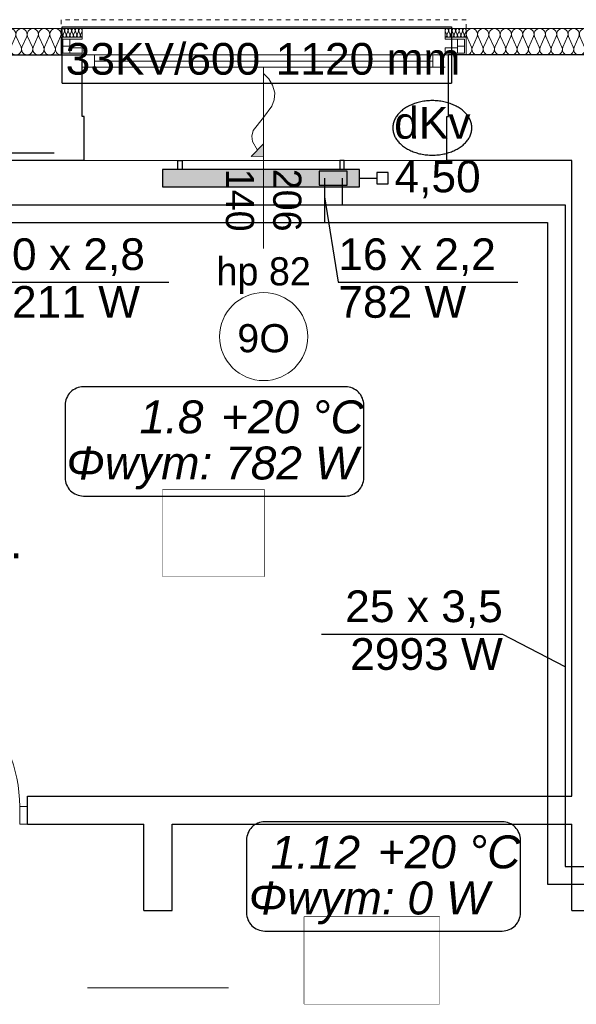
# Model space of a CAD drawing. Header units: inches. Extents: x -515158 to -470211, y -1887 to 84268.
# Tile 100 of 102: x -479197 to -476037, y 73344 to 78937. Entities that reach past the tile are written whole.
import ezdxf
from ezdxf.lldxf.tags import DXFTag

# ---------------------------------------------------------------- set-up
doc = ezdxf.new("R2010")
doc.units = ezdxf.units.IN
doc.header["$MEASUREMENT"] = 0
doc.set_wipeout_variables(frame=1)
doc.linetypes.add('Hidden Line', pattern=[50, 25, -25])
for name, color, linetype, lineweight in [('#podkład', 252, 'Continuous', 9), ('A-Okna_Nr_Pióra__9', 252, 'Continuous', 9), ('Arch ocieplenie_Nr_Pióra__44', 252, 'Continuous', 9), ('Arch opisy okien_Nr_Pióra__9', 252, 'Continuous', 9), ('Arch opisy_Nr_Pióra__9', 252, 'Continuous', 9), ('Arch wykończenie_Nr_Pióra__3', 252, 'Continuous', 18), ('Arch wyposarzenie_Nr_Pióra__10', 252, 'Continuous', 18), ('INWENT OPISY_Nr_Pióra__21', 252, 'Continuous', 9), ('INWENT. DRZWI_Nr_Pióra__5', 252, 'Continuous', 13), ('INWENT. OKNA_Nr_Pióra__21', 252, 'Continuous', 9), ('INWENT. OKNA_Nr_Pióra__5', 252, 'Continuous', 13), ('INWENT.ŚCIANY_Nr_Pióra__1', 252, 'Continuous', 25), ('INWENT.ŚCIANY_Nr_Pióra__21', 252, 'Continuous', 9)]:
    doc.layers.add(name, color=color, linetype=linetype, lineweight=lineweight)
for name, color, linetype in [('A-Okna', 252, 'Continuous'), ('Arch ocieplenie', 252, 'Continuous'), ('IS_Text_Armatury_Therm', 7, 'Continuous'), ('IS_Text_Konstrukcji', 7, 'Continuous'), ('IS_Text_Odbiornikow_Therm', 7, 'Continuous')]:
    doc.layers.add(name, color=color, linetype=linetype)
for name, color, linetype, true_color in [('IS_Armatura_podłączeniowa_grz._dolnozas.', 7, 'SOLID', 0x000000), ('IS_Armatura_Therm', 7, 'SOLID', 0x000000), ('IS_Grafika', 7, 'SOLID', 0x000000), ('IS_Grzejniki_Plan_rzut', 7, 'SOLID', 0x000000), ('IS_Opisy_działek_Therm', 7, 'SOLID', 0x000000), ('IS_Powrót', 5, 'DASH', 0x0000ff), ('IS_Zasilanie', 1, 'SOLID', 0xff0000)]:
    doc.layers.add(name, color=color, linetype=linetype, true_color=true_color)
doc.styles.add('GENERATED_STYLE_10', font='arial.ttf')
doc.styles.add('GENERATED_STYLE_4', font='txt')
doc.styles.add('GENERATED_STYLE_7', font='txt')
tags = doc.linetypes.add('DASH', pattern=[15, 10, -5]).pattern_tags.tags
tags[6:7] = [DXFTag(74, 4), DXFTag(75, 0), DXFTag(340, '0'), DXFTag(46, 0.0), DXFTag(50, 0.0), DXFTag(44, 0.0), DXFTag(45, 0.0)]
tags[4:5] = [DXFTag(74, 4), DXFTag(75, 0), DXFTag(340, '0'), DXFTag(46, 0.0), DXFTag(50, 0.0), DXFTag(44, 0.0), DXFTag(45, 0.0)]
tags = doc.linetypes.add('SOLID', pattern=[10, 10, 0]).pattern_tags.tags
tags[6:7] = [DXFTag(74, 4), DXFTag(75, 0), DXFTag(340, '0'), DXFTag(46, 0.0), DXFTag(50, 0.0), DXFTag(44, 0.0), DXFTag(45, 0.0)]
tags[4:5] = [DXFTag(74, 4), DXFTag(75, 0), DXFTag(340, '0'), DXFTag(46, 0.0), DXFTag(50, 0.0), DXFTag(44, 0.0), DXFTag(45, 0.0)]

# ---------------------------------------------------------------- blocks, each defined once
blk = doc.blocks.new('Krzywa_14', base_point=(-476748.3, 79832.2))
at = {"layer": 'A-Okna_Nr_Pióra__9', "linetype": 'Continuous'}
blk.add_hatch(color=256, dxfattribs=at).paths.add_polyline_path([(-476748.3, 79361.6), (-476819, 79361.2), (-476748.7, 79432.3)], flags=0)
for p, q in [((-476819, 79361.2), (-476748.7, 79432.3)), ((-476748.3, 79361.6), (-476748.7, 79432.3)), ((-476748.3, 79361.6), (-476819, 79361.2))]:
    blk.add_line(p, q, dxfattribs=at)
at = {"layer": 'A-Okna_Nr_Pióra__9', "linetype": 'Continuous', "flags": 128}
blk.add_lwpolyline([(-476748.3, 79832.2), (-476719.2, 79801), (-476697.9, 79766), (-476685.7, 79721.3), (-476688.2, 79682.6), (-476701.2, 79646.1), (-476748.3, 79581.6), (-476807.9, 79508.3), (-476815, 79476.3), (-476811, 79446.4), (-476783.9, 79396.8)], dxfattribs=at)
blk = doc.blocks.new('Izolacja cieplna 14_232', base_point=(-475718.3, 80037.6))
at = {"layer": 'Arch ocieplenie_Nr_Pióra__44', "linetype": 'Continuous'}
for p, q in [((-475717.5, 80072.7), (-475709.2, 80052.5)), ((-475707.5, 80052.5), (-475699.2, 80072.7)), ((-475697.5, 80072.7), (-475689.2, 80052.5)), ((-475687.5, 80052.5), (-475679.2, 80072.7)), ((-475677.5, 80072.7), (-475669.2, 80052.5)), ((-475667.5, 80052.5), (-475659.2, 80072.7)), ((-475657.5, 80072.7), (-475649.2, 80052.5)), ((-475647.5, 80052.5), (-475639.2, 80072.7)), ((-475637.5, 80072.7), (-475629.2, 80052.5)), ((-475627.5, 80052.5), (-475619.2, 80072.7)), ((-475617.5, 80072.7), (-475609.2, 80052.5)), ((-475607.5, 80052.5), (-475599.2, 80072.7))]:
    blk.add_line(p, q, dxfattribs=at)
for centre, start_param, end_param in [((-475708.3, 80077), 4.299595, 8.266775), ((-475718.3, 80048.3), 3.141593, 5.125182), ((-475698.3, 80048.3), 1.158004, 5.125183), ((-475688.3, 80077), 4.299595, 8.266775), ((-475678.3, 80048.3), 1.158004, 5.125183), ((-475668.3, 80077), 4.299595, 8.266775), ((-475658.3, 80048.3), 1.158004, 5.125183), ((-475648.3, 80077), 4.299595, 8.266775), ((-475638.3, 80048.3), 1.158004, 5.125183), ((-475628.3, 80077), 4.299595, 8.266775), ((-475618.3, 80048.3), 1.158004, 5.125183), ((-475608.3, 80077), 4.299595, 8.266775), ((-475598.3, 80048.3), 1.158004, 3.141593)]:
    blk.add_ellipse(centre, major_axis=(0, 10.6), ratio=0.94039, start_param=start_param, end_param=end_param, dxfattribs=at)
blk = doc.blocks.new('Izolacja cieplna 14_230', base_point=(-477898.3, 80037.6))
at = {"layer": 'Arch ocieplenie_Nr_Pióra__44', "linetype": 'Continuous'}
for p, q in [((-477897.5, 80072.7), (-477889.2, 80052.5)), ((-477887.5, 80052.5), (-477879.2, 80072.7)), ((-477877.5, 80072.7), (-477869.2, 80052.5)), ((-477867.5, 80052.5), (-477859.2, 80072.7)), ((-477857.5, 80072.7), (-477849.2, 80052.5)), ((-477847.5, 80052.5), (-477839.2, 80072.7)), ((-477837.5, 80072.7), (-477829.2, 80052.5)), ((-477827.5, 80052.5), (-477819.2, 80072.7)), ((-477817.5, 80072.7), (-477809.2, 80052.5)), ((-477807.5, 80052.5), (-477799.2, 80072.7)), ((-477797.5, 80072.7), (-477789.2, 80052.5)), ((-477787.5, 80052.5), (-477779.2, 80072.7))]:
    blk.add_line(p, q, dxfattribs=at)
for centre, start_param, end_param in [((-477888.3, 80077), 4.299595, 8.266775), ((-477898.3, 80048.3), 3.141593, 5.125182), ((-477878.3, 80048.3), 1.158004, 5.125183), ((-477868.3, 80077), 4.299595, 8.266775), ((-477858.3, 80048.3), 1.158004, 5.125183), ((-477848.3, 80077), 4.299595, 8.266775), ((-477838.3, 80048.3), 1.158004, 5.125183), ((-477828.3, 80077), 4.299595, 8.266775), ((-477818.3, 80048.3), 1.158004, 5.125183), ((-477808.3, 80077), 4.299595, 8.266775), ((-477798.3, 80048.3), 1.158004, 5.125183), ((-477788.3, 80077), 4.299595, 8.266775), ((-477778.3, 80048.3), 1.158004, 3.141593)]:
    blk.add_ellipse(centre, major_axis=(0, 10.6), ratio=0.94039, start_param=start_param, end_param=end_param, dxfattribs=at)
blk = doc.blocks.new('Izolacja cieplna 14_221', base_point=(-479567.9, 79937.6))
at = {"layer": 'Arch ocieplenie_Nr_Pióra__44', "linetype": 'Continuous'}
for p, q in [((-479565.2, 80042.9), (-479538.5, 79982.3)), ((-479533.1, 79982.3), (-479506.4, 80042.9)), ((-479501, 80042.9), (-479474.3, 79982.3)), ((-479468.9, 79982.3), (-479442.2, 80042.9)), ((-479436.8, 80042.9), (-479410.1, 79982.3)), ((-479404.7, 79982.3), (-479378, 80042.9)), ((-479372.6, 80042.9), (-479345.9, 79982.3)), ((-479340.5, 79982.3), (-479313.7, 80042.9)), ((-479308.4, 80042.9), (-479281.6, 79982.3)), ((-479276.2, 79982.3), (-479249.5, 80042.9)), ((-479244.1, 80042.9), (-479217.4, 79982.3)), ((-479212, 79982.3), (-479185.3, 80042.9)), ((-479179.9, 80042.9), (-479153.2, 79982.3)), ((-479147.8, 79982.3), (-479121.1, 80042.9)), ((-479115.7, 80042.9), (-479089, 79982.3)), ((-479083.6, 79982.3), (-479056.9, 80042.9)), ((-479051.5, 80042.9), (-479024.8, 79982.3)), ((-479019.4, 79982.3), (-478992.7, 80042.9)), ((-478987.3, 80042.9), (-478960.6, 79982.3)), ((-478955.2, 79982.3), (-478928.5, 80042.9)), ((-478923.1, 80042.9), (-478896.4, 79982.3)), ((-478891, 79982.3), (-478864.2, 80042.9)), ((-478858.9, 80042.9), (-478832.1, 79982.3)), ((-478826.7, 79982.3), (-478800, 80042.9)), ((-478794.6, 80042.9), (-478767.9, 79982.3)), ((-478762.5, 79982.3), (-478735.8, 80042.9)), ((-478730.4, 80042.9), (-478703.7, 79982.3)), ((-478698.3, 79982.3), (-478671.6, 80042.9)), ((-478666.2, 80042.9), (-478639.5, 79982.3)), ((-478634.1, 79982.3), (-478607.4, 80042.9)), ((-478602, 80042.9), (-478575.3, 79982.3)), ((-478569.9, 79982.3), (-478543.2, 80042.9)), ((-478537.8, 80042.9), (-478511.1, 79982.3)), ((-478505.7, 79982.3), (-478479, 80042.9)), ((-478473.6, 80042.9), (-478446.8, 79982.3)), ((-478441.5, 79982.3), (-478414.7, 80042.9)), ((-478409.3, 80042.9), (-478382.6, 79982.3)), ((-478377.2, 79982.3), (-478350.5, 80042.9)), ((-478345.1, 80042.9), (-478318.4, 79982.3)), ((-478313, 79982.3), (-478286.3, 80042.9)), ((-478280.9, 80042.9), (-478254.2, 79982.3)), ((-478248.8, 79982.3), (-478222.1, 80042.9)), ((-478216.7, 80042.9), (-478190, 79982.3)), ((-478184.6, 79982.3), (-478157.9, 80042.9)), ((-478152.5, 80042.9), (-478125.8, 79982.3)), ((-478120.4, 79982.3), (-478093.7, 80042.9)), ((-478088.3, 80042.9), (-478061.6, 79982.3)), ((-478056.2, 79982.3), (-478029.5, 80042.9)), ((-478024.1, 80042.9), (-477997.3, 79982.3)), ((-477992, 79982.3), (-477965.2, 80042.9)), ((-477959.8, 80042.9), (-477933.1, 79982.3)), ((-477927.7, 79982.3), (-477901, 80042.9))]:
    blk.add_line(p, q, dxfattribs=at)
for centre, start_param, end_param in [((-479535.8, 80055.7), 5.870392, 9.837571), ((-479471.6, 80055.7), 5.870392, 9.837571), ((-479407.4, 80055.7), 5.870392, 9.837571), ((-479343.2, 80055.7), 5.870392, 9.837571), ((-479278.9, 80055.7), 5.870392, 9.837571), ((-479214.7, 80055.7), 5.870392, 9.837571), ((-479150.5, 80055.7), 5.870392, 9.837571), ((-479086.3, 80055.7), 5.870392, 9.837571), ((-479022.1, 80055.7), 5.870392, 9.837571), ((-478957.9, 80055.7), 5.870392, 9.837571), ((-478893.7, 80055.7), 5.870392, 9.837571), ((-478829.4, 80055.7), 5.870392, 9.837571), ((-478765.2, 80055.7), 5.870392, 9.837571), ((-478701, 80055.7), 5.870392, 9.837571), ((-478636.8, 80055.7), 5.870392, 9.837571), ((-478572.6, 80055.7), 5.870392, 9.837571), ((-478508.4, 80055.7), 5.870392, 9.837571), ((-478444.2, 80055.7), 5.870392, 9.837571), ((-478379.9, 80055.7), 5.870392, 9.837571), ((-478315.7, 80055.7), 5.870392, 9.837571), ((-478251.5, 80055.7), 5.870392, 9.837571), ((-478187.3, 80055.7), 5.870392, 9.837571), ((-478123.1, 80055.7), 5.870392, 9.837571), ((-478058.9, 80055.7), 5.870392, 9.837571), ((-477994.6, 80055.7), 5.870392, 9.837571), ((-477930.4, 80055.7), 5.870392, 9.837571), ((-479567.9, 79969.5), 4.712389, 6.695979), ((-479503.7, 79969.5), 2.7288, 6.695979), ((-479439.5, 79969.5), 2.7288, 6.695979), ((-479375.3, 79969.5), 2.7288, 6.695979), ((-479311.1, 79969.5), 2.7288, 6.695979), ((-479246.8, 79969.5), 2.7288, 6.695979), ((-479182.6, 79969.5), 2.7288, 6.695979), ((-479118.4, 79969.5), 2.7288, 6.695979), ((-479054.2, 79969.5), 2.7288, 6.695979), ((-478990, 79969.5), 2.7288, 6.695979), ((-478925.8, 79969.5), 2.7288, 6.695979), ((-478861.5, 79969.5), 2.7288, 6.695979), ((-478797.3, 79969.5), 2.7288, 6.695979), ((-478733.1, 79969.5), 2.7288, 6.695979), ((-478668.9, 79969.5), 2.7288, 6.695979), ((-478604.7, 79969.5), 2.7288, 6.695979), ((-478540.5, 79969.5), 2.7288, 6.695979), ((-478476.3, 79969.5), 2.7288, 6.695979), ((-478412, 79969.5), 2.7288, 6.695979), ((-478347.8, 79969.5), 2.7288, 6.695979), ((-478283.6, 79969.5), 2.7288, 6.695979), ((-478219.4, 79969.5), 2.7288, 6.695979), ((-478155.2, 79969.5), 2.7288, 6.695979), ((-478091, 79969.5), 2.7288, 6.695979), ((-478026.8, 79969.5), 2.7288, 6.695979), ((-477962.5, 79969.5), 2.7288, 6.695979), ((-477898.3, 79969.5), 2.7288, 4.712389)]:
    blk.add_ellipse(centre, major_axis=(32.1, 0), ratio=0.993594, start_param=start_param, end_param=end_param, dxfattribs=at)
blk = doc.blocks.new('Izolacja cieplna 14_220', base_point=(-475598.3, 79937.6))
at = {"layer": 'Arch ocieplenie_Nr_Pióra__44', "linetype": 'Continuous'}
for p, q in [((-475595.6, 80042.9), (-475568.9, 79982.3)), ((-475563.5, 79982.3), (-475536.8, 80042.9)), ((-475531.4, 80042.9), (-475504.7, 79982.3)), ((-475499.3, 79982.3), (-475472.6, 80042.9)), ((-475467.2, 80042.9), (-475440.5, 79982.3)), ((-475435.1, 79982.3), (-475408.4, 80042.9)), ((-475403, 80042.9), (-475376.2, 79982.3)), ((-475370.8, 79982.3), (-475344.1, 80042.9)), ((-475338.7, 80042.9), (-475312, 79982.3)), ((-475306.6, 79982.3), (-475279.9, 80042.9)), ((-475274.5, 80042.9), (-475247.8, 79982.3)), ((-475242.4, 79982.3), (-475215.7, 80042.9)), ((-475210.3, 80042.9), (-475183.6, 79982.3)), ((-475178.2, 79982.3), (-475151.5, 80042.9)), ((-475146.1, 80042.9), (-475119.3, 79982.3)), ((-475113.9, 79982.3), (-475087.2, 80042.9)), ((-475081.8, 80042.9), (-475055.1, 79982.3)), ((-475049.7, 79982.3), (-475023, 80042.9)), ((-475017.6, 80042.9), (-474990.9, 79982.3)), ((-474985.5, 79982.3), (-474958.8, 80042.9)), ((-474953.4, 80042.9), (-474926.7, 79982.3)), ((-474921.3, 79982.3), (-474894.6, 80042.9)), ((-474889.2, 80042.9), (-474862.4, 79982.3)), ((-474857.1, 79982.3), (-474830.3, 80042.9)), ((-474824.9, 80042.9), (-474798.2, 79982.3)), ((-474792.8, 79982.3), (-474766.1, 80042.9)), ((-474760.7, 80042.9), (-474734, 79982.3)), ((-474728.6, 79982.3), (-474701.9, 80042.9)), ((-474696.5, 80042.9), (-474669.8, 79982.3)), ((-474664.4, 79982.3), (-474637.7, 80042.9)), ((-474632.3, 80042.9), (-474605.5, 79982.3)), ((-474600.2, 79982.3), (-474573.4, 80042.9)), ((-474568, 80042.9), (-474541.3, 79982.3)), ((-474535.9, 79982.3), (-474509.2, 80042.9)), ((-474503.8, 80042.9), (-474477.1, 79982.3)), ((-474471.7, 79982.3), (-474445, 80042.9)), ((-474439.6, 80042.9), (-474412.9, 79982.3)), ((-474407.5, 79982.3), (-474380.8, 80042.9)), ((-474375.4, 80042.9), (-474348.7, 79982.3)), ((-474343.3, 79982.3), (-474316.5, 80042.9)), ((-474311.1, 80042.9), (-474284.4, 79982.3)), ((-474279, 79982.3), (-474252.3, 80042.9)), ((-474246.9, 80042.9), (-474220.2, 79982.3)), ((-474214.8, 79982.3), (-474188.1, 80042.9)), ((-474182.7, 80042.9), (-474156, 79982.3)), ((-474150.6, 79982.3), (-474123.9, 80042.9)), ((-474118.5, 80042.9), (-474091.8, 79982.3)), ((-474086.4, 79982.3), (-474059.6, 80042.9)), ((-474054.2, 80042.9), (-474027.5, 79982.3)), ((-474022.1, 79982.3), (-473995.4, 80042.9)), ((-473990, 80042.9), (-473963.3, 79982.3)), ((-473957.9, 79982.3), (-473931.2, 80042.9)), ((-473925.8, 80042.9), (-473899.1, 79982.3)), ((-473893.7, 79982.3), (-473867, 80042.9)), ((-473861.6, 80042.9), (-473834.9, 79982.3)), ((-473829.5, 79982.3), (-473802.7, 80042.9)), ((-473797.4, 80042.9), (-473770.6, 79982.3)), ((-473765.2, 79982.3), (-473738.5, 80042.9)), ((-473733.1, 80042.9), (-473706.4, 79982.3)), ((-473701, 79982.3), (-473674.3, 80042.9)), ((-473668.9, 80042.9), (-473642.2, 79982.3)), ((-473636.8, 79982.3), (-473610.1, 80042.9)), ((-473604.7, 80042.9), (-473578, 79982.3)), ((-473572.6, 79982.3), (-473545.9, 80042.9)), ((-473540.5, 80042.9), (-473513.7, 79982.3)), ((-473508.3, 79982.3), (-473481.6, 80042.9)), ((-473476.2, 80042.9), (-473449.5, 79982.3)), ((-473444.1, 79982.3), (-473417.4, 80042.9)), ((-473412, 80042.9), (-473385.3, 79982.3)), ((-473379.9, 79982.3), (-473353.2, 80042.9)), ((-473347.8, 80042.9), (-473321.1, 79982.3)), ((-473315.7, 79982.3), (-473289, 80042.9)), ((-473283.6, 80042.9), (-473256.8, 79982.3)), ((-473251.4, 79982.3), (-473224.7, 80042.9)), ((-473219.3, 80042.9), (-473192.6, 79982.3)), ((-473187.2, 79982.3), (-473160.5, 80042.9)), ((-473155.1, 80042.9), (-473128.4, 79982.3)), ((-473123, 79982.3), (-473096.3, 80042.9)), ((-473090.9, 80042.9), (-473064.2, 79982.3)), ((-473058.8, 79982.3), (-473032.1, 80042.9)), ((-473026.7, 80042.9), (-472999.9, 79982.3)), ((-472994.6, 79982.3), (-472967.8, 80042.9)), ((-472962.4, 80042.9), (-472935.7, 79982.3)), ((-472930.3, 79982.3), (-472903.6, 80042.9)), ((-472898.2, 80042.9), (-472871.5, 79982.3)), ((-472866.1, 79982.3), (-472839.4, 80042.9)), ((-472834, 80042.9), (-472807.3, 79982.3)), ((-472801.9, 79982.3), (-472775.2, 80042.9)), ((-472769.8, 80042.9), (-472743, 79982.3)), ((-472737.7, 79982.3), (-472710.9, 80042.9)), ((-472705.5, 80042.9), (-472678.8, 79982.3)), ((-472673.4, 79982.3), (-472646.7, 80042.9)), ((-472641.3, 80042.9), (-472614.6, 79982.3)), ((-472609.2, 79982.3), (-472582.5, 80042.9)), ((-472577.1, 80042.9), (-472550.4, 79982.3)), ((-472545, 79982.3), (-472518.3, 80042.9)), ((-472512.9, 80042.9), (-472486.2, 79982.3)), ((-472480.8, 79982.3), (-472454, 80042.9)), ((-472448.6, 80042.9), (-472421.9, 79982.3)), ((-472416.5, 79982.3), (-472389.8, 80042.9)), ((-472384.4, 80042.9), (-472357.7, 79982.3)), ((-472352.3, 79982.3), (-472325.6, 80042.9)), ((-472320.2, 80042.9), (-472293.5, 79982.3)), ((-472288.1, 79982.3), (-472261.4, 80042.9)), ((-472256, 80042.9), (-472229.3, 79982.3)), ((-472223.9, 79982.3), (-472197.1, 80042.9)), ((-472191.7, 80042.9), (-472165, 79982.3)), ((-472159.6, 79982.3), (-472132.9, 80042.9)), ((-472127.5, 80042.9), (-472100.8, 79982.3)), ((-472095.4, 79982.3), (-472068.7, 80042.9)), ((-472063.3, 80042.9), (-472036.6, 79982.3)), ((-472031.2, 79982.3), (-472004.5, 80042.9)), ((-471999.1, 80042.9), (-471972.4, 79982.3)), ((-471967, 79982.3), (-471940.2, 80042.9)), ((-471934.9, 80042.9), (-471908.1, 79982.3)), ((-471902.7, 79982.3), (-471876, 80042.9))]:
    blk.add_line(p, q, dxfattribs=at)
for centre, start_param, end_param in [((-475566.2, 80055.7), 5.870392, 9.837571), ((-475502, 80055.7), 5.870392, 9.837571), ((-475437.8, 80055.7), 5.870392, 9.837571), ((-475373.5, 80055.7), 5.870392, 9.837571), ((-475309.3, 80055.7), 5.870392, 9.837571), ((-475245.1, 80055.7), 5.870392, 9.837571), ((-475180.9, 80055.7), 5.870392, 9.837571), ((-475116.6, 80055.7), 5.870392, 9.837571), ((-475052.4, 80055.7), 5.870392, 9.837571), ((-474988.2, 80055.7), 5.870392, 9.837571), ((-474924, 80055.7), 5.870392, 9.837571), ((-474859.7, 80055.7), 5.870392, 9.837571), ((-474795.5, 80055.7), 5.870392, 9.837571), ((-474731.3, 80055.7), 5.870392, 9.837571), ((-474667.1, 80055.7), 5.870392, 9.837571), ((-474602.9, 80055.7), 5.870392, 9.837571), ((-474538.6, 80055.7), 5.870392, 9.837571), ((-474474.4, 80055.7), 5.870392, 9.837571), ((-474410.2, 80055.7), 5.870392, 9.837571), ((-474346, 80055.7), 5.870392, 9.837571), ((-474281.7, 80055.7), 5.870392, 9.837571), ((-474217.5, 80055.7), 5.870392, 9.837571), ((-474153.3, 80055.7), 5.870392, 9.837571), ((-474089.1, 80055.7), 5.870392, 9.837571), ((-474024.8, 80055.7), 5.870392, 9.837571), ((-473960.6, 80055.7), 5.870392, 9.837571), ((-473896.4, 80055.7), 5.870392, 9.837571), ((-473832.2, 80055.7), 5.870392, 9.837571), ((-473767.9, 80055.7), 5.870392, 9.837571), ((-473703.7, 80055.7), 5.870392, 9.837571), ((-473639.5, 80055.7), 5.870392, 9.837571), ((-473575.3, 80055.7), 5.870392, 9.837571), ((-473511, 80055.7), 5.870392, 9.837571), ((-473446.8, 80055.7), 5.870392, 9.837571), ((-473382.6, 80055.7), 5.870392, 9.837571), ((-473318.4, 80055.7), 5.870392, 9.837571), ((-473254.1, 80055.7), 5.870392, 9.837571), ((-473189.9, 80055.7), 5.870392, 9.837571), ((-473125.7, 80055.7), 5.870392, 9.837571), ((-473061.5, 80055.7), 5.870392, 9.837571), ((-472997.2, 80055.7), 5.870392, 9.837571), ((-472933, 80055.7), 5.870392, 9.837571), ((-472868.8, 80055.7), 5.870392, 9.837571), ((-472804.6, 80055.7), 5.870392, 9.837571), ((-472740.4, 80055.7), 5.870392, 9.837571), ((-472676.1, 80055.7), 5.870392, 9.837571), ((-472611.9, 80055.7), 5.870392, 9.837571), ((-472547.7, 80055.7), 5.870392, 9.837571), ((-472483.5, 80055.7), 5.870392, 9.837571), ((-472419.2, 80055.7), 5.870392, 9.837571), ((-472355, 80055.7), 5.870392, 9.837571), ((-472290.8, 80055.7), 5.870392, 9.837571), ((-472226.6, 80055.7), 5.870392, 9.837571), ((-472162.3, 80055.7), 5.870392, 9.837571), ((-472098.1, 80055.7), 5.870392, 9.837571), ((-472033.9, 80055.7), 5.870392, 9.837571), ((-471969.7, 80055.7), 5.870392, 9.837571), ((-471905.4, 80055.7), 5.870392, 9.837571), ((-475598.3, 79969.5), 4.712389, 6.695979), ((-475534.1, 79969.5), 2.7288, 6.695979), ((-475469.9, 79969.5), 2.7288, 6.695979), ((-475405.7, 79969.5), 2.7288, 6.695979), ((-475341.4, 79969.5), 2.7288, 6.695979), ((-475277.2, 79969.5), 2.7288, 6.695979), ((-475213, 79969.5), 2.7288, 6.695979), ((-475148.8, 79969.5), 2.7288, 6.695979), ((-475084.5, 79969.5), 2.7288, 6.695979), ((-475020.3, 79969.5), 2.7288, 6.695979), ((-474956.1, 79969.5), 2.7288, 6.695979), ((-474891.9, 79969.5), 2.7288, 6.695979), ((-474827.6, 79969.5), 2.7288, 6.695979), ((-474763.4, 79969.5), 2.7288, 6.695979), ((-474699.2, 79969.5), 2.7288, 6.695979), ((-474635, 79969.5), 2.7288, 6.695979), ((-474570.7, 79969.5), 2.7288, 6.695979), ((-474506.5, 79969.5), 2.7288, 6.695979), ((-474442.3, 79969.5), 2.7288, 6.695979), ((-474378.1, 79969.5), 2.7288, 6.695979), ((-474313.8, 79969.5), 2.7288, 6.695979), ((-474249.6, 79969.5), 2.7288, 6.695979), ((-474185.4, 79969.5), 2.7288, 6.695979), ((-474121.2, 79969.5), 2.7288, 6.695979), ((-474056.9, 79969.5), 2.7288, 6.695979), ((-473992.7, 79969.5), 2.7288, 6.695979), ((-473928.5, 79969.5), 2.7288, 6.695979), ((-473864.3, 79969.5), 2.7288, 6.695979), ((-473800.1, 79969.5), 2.7288, 6.695979), ((-473735.8, 79969.5), 2.7288, 6.695979), ((-473671.6, 79969.5), 2.7288, 6.695979), ((-473607.4, 79969.5), 2.7288, 6.695979), ((-473543.2, 79969.5), 2.7288, 6.695979), ((-473478.9, 79969.5), 2.7288, 6.695979), ((-473414.7, 79969.5), 2.7288, 6.695979), ((-473350.5, 79969.5), 2.7288, 6.695979), ((-473286.3, 79969.5), 2.7288, 6.695979), ((-473222, 79969.5), 2.7288, 6.695979), ((-473157.8, 79969.5), 2.7288, 6.695979), ((-473093.6, 79969.5), 2.7288, 6.695979), ((-473029.4, 79969.5), 2.7288, 6.695979), ((-472965.1, 79969.5), 2.7288, 6.695979), ((-472900.9, 79969.5), 2.7288, 6.695979), ((-472836.7, 79969.5), 2.7288, 6.695979), ((-472772.5, 79969.5), 2.7288, 6.695979), ((-472708.2, 79969.5), 2.7288, 6.695979), ((-472644, 79969.5), 2.7288, 6.695979), ((-472579.8, 79969.5), 2.7288, 6.695979), ((-472515.6, 79969.5), 2.7288, 6.695979), ((-472451.3, 79969.5), 2.7288, 6.695979), ((-472387.1, 79969.5), 2.7288, 6.695979), ((-472322.9, 79969.5), 2.7288, 6.695979), ((-472258.7, 79969.5), 2.7288, 6.695979), ((-472194.4, 79969.5), 2.7288, 6.695979), ((-472130.2, 79969.5), 2.7288, 6.695979), ((-472066, 79969.5), 2.7288, 6.695979), ((-472001.8, 79969.5), 2.7288, 6.695979), ((-471937.6, 79969.5), 2.7288, 6.695979), ((-471873.3, 79969.5), 2.7288, 4.712389)]:
    blk.add_ellipse(centre, major_axis=(32.1, 0), ratio=0.993449, start_param=start_param, end_param=end_param, dxfattribs=at)
blk = doc.blocks.new('p1')
at = {"layer": 'Arch opisy_Nr_Pióra__9', "color": 252, "linetype": 'Continuous'}
blk.add_circle((-476748.3, 76124.3), 250, dxfattribs=at)
at = {"layer": 'Arch wykończenie_Nr_Pióra__3', "color": 252, "linetype": 'Continuous'}
for p, q in [((-479687.9, 77874.3), (-477778.3, 77874.3)), ((-477778.3, 77824.3), (-477778.3, 77874.3)), ((-475718.3, 77824.3), (-475718.3, 77874.3)), ((-471873.3, 77874.3), (-475718.3, 77874.3))]:
    blk.add_line(p, q, dxfattribs=at)
at = {"layer": 'Arch wyposarzenie_Nr_Pióra__10', "color": 252, "linetype": 'Hidden Line'}
for p, q in [((-477898.3, 77924.3), (-477898.3, 77724.3)), ((-475598.3, 77924.3), (-477898.3, 77924.3)), ((-475598.3, 77724.3), (-475598.3, 77924.3))]:
    blk.add_line(p, q, dxfattribs=at)
at = {"layer": 'Arch wyposarzenie_Nr_Pióra__10', "color": 252, "linetype": 'Continuous'}
for p, q in [((-477898.3, 77824.3), (-477778.3, 77824.3)), ((-477898.3, 77724.3), (-477898.3, 77824.3)), ((-477888.3, 77734.3), (-477888.3, 77814.3)), ((-477888.3, 77814.3), (-477778.3, 77814.3)), ((-477848.3, 77734.3), (-477848.3, 77814.3)), ((-477778.3, 77824.3), (-477778.3, 77814.3)), ((-475718.3, 77824.3), (-475718.3, 77814.3)), ((-475598.3, 77824.3), (-475718.3, 77824.3)), ((-475608.3, 77814.3), (-475718.3, 77814.3)), ((-475648.3, 77734.3), (-475648.3, 77814.3)), ((-475608.3, 77734.3), (-475608.3, 77814.3)), ((-475598.3, 77724.3), (-475598.3, 77824.3)), ((-477848.3, 77774.3), (-477888.3, 77774.3)), ((-477778.1, 77764.3), (-477848.3, 77764.3)), ((-477778.1, 77734.3), (-477778.1, 77764.3)), ((-475718.6, 77764.3), (-475648.3, 77764.3)), ((-475718.6, 77734.3), (-475718.6, 77764.3)), ((-475648.3, 77774.3), (-475608.3, 77774.3)), ((-477778.3, 77724.3), (-477898.3, 77724.3)), ((-477778.3, 77734.3), (-477888.3, 77734.3)), ((-477778.3, 77734.3), (-477778.3, 77724.3)), ((-475718.3, 77734.3), (-475718.3, 77724.3)), ((-475718.3, 77734.3), (-475608.3, 77734.3)), ((-475718.3, 77724.3), (-475598.3, 77724.3))]:
    blk.add_line(p, q, dxfattribs=at)
at = {"layer": 'INWENT OPISY_Nr_Pióra__21', "color": 252, "linetype": 'Continuous', "flags": 128}
for points in [[(-476745.5, 74761.2), (-477321.5, 74761.2), (-477321.5, 75255.3), (-476745.5, 75255.3)], [(-475749.9, 72333.5), (-476517.9, 72333.5), (-476517.9, 72827.6), (-475749.9, 72827.6)]]:
    blk.add_lwpolyline(points, close=True, dxfattribs=at)
at = {"layer": 'INWENT. DRZWI_Nr_Pióra__5', "color": 252, "linetype": 'Continuous'}
for p, q in [((-478088.3, 73454.3), (-478133.3, 73454.3)), ((-478133.3, 73454.3), (-478133.3, 73354.3)), ((-478133.3, 73354.3), (-478088.3, 73354.3)), ((-477748.3, 72424.3), (-476948.3, 72424.3))]:
    blk.add_line(p, q, dxfattribs=at)
blk.add_arc((-478933.3, 73454.3), 800, 0, 90, dxfattribs=at)
at = {"layer": 'INWENT. OKNA_Nr_Pióra__5', "color": 252, "linetype": 'Continuous'}
for p, q in [((-477778.3, 77724.3), (-475718.3, 77724.3)), ((-477708.3, 77724.3), (-477708.3, 77654.3)), ((-475788.3, 77689.3), (-477708.3, 77689.3)), ((-475788.3, 77724.3), (-475788.3, 77654.3)), ((-477778.3, 77654.3), (-475718.3, 77654.3)), ((-476748.3, 77654.3), (-476748.3, 76624.3))]:
    blk.add_line(p, q, dxfattribs=at)
at = {"layer": 'INWENT.ŚCIANY_Nr_Pióra__1', "color": 252, "linetype": 'Continuous'}
for p, q in [((-479673.7, 77724.3), (-477778.3, 77724.3)), ((-477778.3, 77374.3), (-477778.3, 77724.3)), ((-472023.3, 77724.3), (-475698.3, 77724.3)), ((-475698.3, 77374.3), (-475698.3, 77724.3)), ((-477768.3, 77374.3), (-477778.3, 77374.3)), ((-477768.3, 77124.3), (-477768.3, 77374.3)), ((-475708.3, 77374.3), (-475698.3, 77374.3)), ((-475708.3, 77124.3), (-475708.3, 77374.3)), ((-477768.3, 77124.3), (-479138.3, 77124.3)), ((-474998.3, 77124.3), (-475708.3, 77124.3)), ((-474998.3, 73514.3), (-474998.3, 77124.3)), ((-478088.3, 73354.3), (-478088.3, 73514.3)), ((-478088.3, 73514.3), (-474998.3, 73514.3)), ((-478088.3, 73354.3), (-477428.3, 73354.3)), ((-477428.3, 72864.3), (-477428.3, 73354.3)), ((-477268.3, 72864.3), (-477268.3, 73354.3)), ((-477268.3, 73354.3), (-474998.3, 73354.3)), ((-474998.3, 72864.3), (-474998.3, 73354.3)), ((-477428.3, 72864.3), (-477268.3, 72864.3)), ((-474998.3, 72864.3), (-474723.3, 72864.3))]:
    blk.add_line(p, q, dxfattribs=at)
at = {"layer": 'INWENT.ŚCIANY_Nr_Pióra__21', "color": 252, "linetype": 'Continuous'}
for p, q in [((-477778.3, 77874.3), (-475718.3, 77874.3)), ((-477768.3, 77124.3), (-475708.3, 77124.3))]:
    blk.add_line(p, q, dxfattribs=at)
at = {"layer": 'A-Okna', "color": 252, "linetype": 'Continuous', "lineweight": 9}
blk.add_blockref('Krzywa_14', (-476748.3, 77618.9), dxfattribs=at)
at = {"layer": 'Arch ocieplenie', "color": 252, "linetype": 'Continuous', "lineweight": 13}
for name, p in [('Izolacja cieplna 14_221', (-479567.9, 77724.3)), ('Izolacja cieplna 14_230', (-477898.3, 77824.3)), ('Izolacja cieplna 14_232', (-475718.3, 77824.3)), ('Izolacja cieplna 14_220', (-475598.3, 77724.3))]:
    blk.add_blockref(name, p, dxfattribs=at)
at = {"layer": 'Arch opisy okien_Nr_Pióra__9', "color": 252, "linetype": 'Continuous', "insert": (-476748.3, 76035.2), "char_height": 160, "attachment_point": 2, "rotation": 180, "style": 'GENERATED_STYLE_10'}
blk.add_mtext('{O6}', dxfattribs=at)
at = {"layer": 'INWENT OPISY_Nr_Pióra__21', "color": 252, "linetype": 'Continuous', "char_height": 300, "attachment_point": 8, "rotation": 180, "style": 'GENERATED_STYLE_4'}
for s, insert in [('{1.8 }', (-477033.5, 75163.5)), ('{1.12 }', (-476133.9, 72730.6))]:
    blk.add_mtext(s, dxfattribs=dict(at, insert=insert))
at = {"layer": 'INWENT. OKNA_Nr_Pióra__21', "color": 252, "linetype": 'Continuous', "insert": (-476534.2, 76899.3), "char_height": 160, "width": 709.227, "attachment_point": 2, "rotation": 270, "line_spacing_factor": 1.007581, "style": 'GENERATED_STYLE_7'}
blk.add_mtext('{206\\P140}', dxfattribs=at)
at = {"layer": 'INWENT. OKNA_Nr_Pióra__21', "color": 252, "linetype": 'Continuous', "insert": (-476748.3, 76575), "char_height": 160, "attachment_point": 2, "style": 'GENERATED_STYLE_7'}
blk.add_mtext('{hp 82}', dxfattribs=at)
at = {"color": 252, "linetype": 'Continuous', "ltscale": 1932973.790928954}
blk.add_wipeout([(-476745.5, 74761.2), (-477321.5, 74761.2), (-477321.5, 75255.3), (-476745.5, 75255.3)], dxfattribs=at).dxf.layer = 'INWENT OPISY_Nr_Pióra__21'
at = {"color": 252, "linetype": 'Continuous', "ltscale": 1927890.768286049}
blk.add_wipeout([(-475749.9, 72333.5), (-476517.9, 72333.5), (-476517.9, 72827.6), (-475749.9, 72827.6)], dxfattribs=at).dxf.layer = 'INWENT OPISY_Nr_Pióra__21'

msp = doc.modelspace()

# ---------------------------------------------------------------- block references
at = {"layer": '#podkład'}
msp.add_blockref('p1', (-1064.1, 1012.8), dxfattribs=at)

# ---------------------------------------------------------------- next in the draw order: hatches: boundary and pattern name
at = {"layer": 'IS_Grzejniki_Plan_rzut', "ltscale": 10}
msp.add_hatch(color=8, dxfattribs=at).paths.add_polyline_path([(-477267.4, 78087.1), (-478387.4, 78087.1), (-478387.4, 77987.1), (-477267.4, 77987.1)])

# ---------------------------------------------------------------- next in the draw order: linework, layer by layer
at = {"layer": 'IS_Armatura_podłączeniowa_grz._dolnozas.', "ltscale": 10}
for p, q in [((-477337.4, 78077.1), (-477497.4, 78077.1)), ((-477497.4, 78077.1), (-477497.4, 77997.1)), ((-477337.4, 77997.1), (-477337.4, 78077.1)), ((-477337.4, 78077.1), (-477337.4, 78077.1)), ((-477497.4, 77997.1), (-477337.4, 77997.1))]:
    msp.add_line(p, q, dxfattribs=at)
at = {"layer": 'IS_Armatura_Therm', "ltscale": 10}
for p, q in [((-477267.4, 78037.1), (-477169.9, 78037.1)), ((-477104.9, 78069.6), (-477169.9, 78069.6)), ((-477169.9, 78069.6), (-477169.9, 78004.6)), ((-477104.9, 78004.6), (-477104.9, 78069.6)), ((-477169.9, 78004.6), (-477104.9, 78004.6))]:
    msp.add_line(p, q, dxfattribs=at)
at = {"layer": 'IS_Grafika', "ltscale": 10}
for points, knots in [([(-476854.8, 78477.5), (-476865.9, 78477.5), (-476887.6, 78476.4), (-476919.3, 78471.5), (-476949.1, 78463.7), (-476976.7, 78453.2), (-477001.8, 78440.2), (-477024, 78425), (-477043, 78407.7), (-477058.5, 78388.6), (-477070.1, 78367.8), (-477077.3, 78345.7), (-477079, 78330.3), (-477079, 78322.7)], [0, 0, 0, 0, 33.167036, 65.15629, 95.929861, 125.438554, 153.638532, 180.511954, 206.093104, 230.501175, 253.978693, 276.929023, 299.937572, 299.937572, 299.937572, 299.937572]), ([(-476630.7, 78322.7), (-476630.7, 78330.3), (-476632.3, 78345.7), (-476639.5, 78367.8), (-476651.1, 78388.6), (-476666.6, 78407.7), (-476685.6, 78425), (-476707.8, 78440.2), (-476732.9, 78453.2), (-476760.5, 78463.7), (-476790.4, 78471.5), (-476822, 78476.4), (-476843.8, 78477.5), (-476854.8, 78477.5)], [0, 0, 0, 0, 23.008549, 45.958879, 69.436398, 93.844468, 119.425619, 146.29904, 174.499018, 204.007711, 234.781282, 266.770537, 299.937572, 299.937572, 299.937572, 299.937572]), ([(-477079, 78322.7), (-477079, 78315), (-477077.3, 78299.6), (-477070.1, 78277.5), (-477058.5, 78256.7), (-477043, 78237.6), (-477024, 78220.3), (-477001.8, 78205.1), (-476976.7, 78192.1), (-476949.1, 78181.6), (-476919.3, 78173.8), (-476887.6, 78168.9), (-476865.9, 78167.8), (-476854.8, 78167.8)], [0, 0, 0, 0, 23.008549, 45.958879, 69.436398, 93.844468, 119.425619, 146.29904, 174.499018, 204.007711, 234.781282, 266.770537, 299.937572, 299.937572, 299.937572, 299.937572]), ([(-476854.8, 78167.8), (-476843.8, 78167.8), (-476822, 78168.9), (-476790.4, 78173.8), (-476760.5, 78181.6), (-476732.9, 78192.1), (-476707.8, 78205.1), (-476685.6, 78220.3), (-476666.6, 78237.6), (-476651.1, 78256.7), (-476639.5, 78277.5), (-476632.3, 78299.6), (-476630.7, 78315), (-476630.7, 78322.7)], [0, 0, 0, 0, 33.167036, 65.15629, 95.929861, 125.438554, 153.638532, 180.511954, 206.093104, 230.501175, 253.978693, 276.929023, 299.937572, 299.937572, 299.937572, 299.937572])]:
    msp.add_open_spline(points, degree=3, knots=knots, dxfattribs=at)
at = {"layer": 'IS_Grzejniki_Plan_rzut', "ltscale": 10}
for p, q in [((-478299.9, 78087.1), (-478299.9, 78137.1)), ((-478299.9, 78137.1), (-478274.9, 78137.1)), ((-478274.9, 78137.1), (-478274.9, 78087.1)), ((-477354.9, 78137.1), (-477379.9, 78137.1)), ((-477379.9, 78137.1), (-477379.9, 78087.1)), ((-477354.9, 78087.1), (-477354.9, 78137.1)), ((-477267.4, 78087.1), (-478387.4, 78087.1)), ((-478387.4, 78087.1), (-478387.4, 77987.1)), ((-477267.4, 77987.1), (-477267.4, 78087.1)), ((-477267.4, 78087.1), (-477267.4, 78087.1)), ((-478387.4, 77987.1), (-477267.4, 77987.1))]:
    msp.add_line(p, q, dxfattribs=at)
at = {"layer": 'IS_Opisy_działek_Therm', "ltscale": 10}
for p, q in [((-480031.9, 78180.7), (-479001.9, 78180.7)), ((-477467.4, 77931.8), (-477388.6, 77445.6)), ((-479381.1, 77445.9), (-478351.1, 77445.9)), ((-477388.6, 77445.6), (-476368.6, 77445.6)), ((-476454.7, 75445.7), (-477484.7, 75445.7)), ((-476101.3, 75260.3), (-476454.7, 75445.7))]:
    msp.add_line(p, q, dxfattribs=at)
at = {"layer": 'IS_Powrót', "color": 5, "ltscale": 10}
for p, q in [((-477367.4, 78037.1), (-477367.4, 77885.1)), ((-480475.2, 77885.1), (-477367.4, 77885.1)), ((-477367.4, 77885.1), (-476101.3, 77885.1)), ((-476101.3, 77885.1), (-476101.3, 74126.8)), ((-476101.3, 74126.8), (-475905.1, 74126.8))]:
    msp.add_line(p, q, dxfattribs=at)
at = {"layer": 'IS_Text_Konstrukcji', "color": 18, "linetype": 'SOLID', "ltscale": 10, "true_color": 0x000000}
for points in [[(-478835.8, 76231.5), (-477347.5, 76231.5, 0.414214), (-477244.1, 76334.8), (-477244.1, 76748.1, 0.414214), (-477347.5, 76851.5), (-478835.8, 76851.5, 0.414214), (-478939.1, 76748.1), (-478939.1, 76334.8, 0.414214), (-478835.8, 76231.5)], [(-477806.2, 73760.7), (-476457.9, 73760.7, 0.414214), (-476354.5, 73864), (-476354.5, 74277.3, 0.414214), (-476457.9, 74380.7), (-477806.2, 74380.7, 0.414214), (-477909.5, 74277.3), (-477909.5, 73864, 0.414214), (-477806.2, 73760.7)]]:
    msp.add_lwpolyline(points, format="xyb", dxfattribs=at)
at = {"layer": 'IS_Text_Odbiornikow_Therm', "color": 18, "linetype": 'SOLID', "ltscale": 10, "true_color": 0x000000}
for p, q in [((-478956.4, 78576.1), (-478956.4, 78896.1)), ((-478956.4, 78896.1), (-476746.4, 78896.1)), ((-476746.4, 78896.1), (-476746.4, 78576.1)), ((-478956.4, 78576.1), (-476746.4, 78576.1))]:
    msp.add_line(p, q, dxfattribs=at)
at = {"layer": 'IS_Zasilanie', "color": 1, "ltscale": 10}
for p, q in [((-477467.4, 78037.1), (-477467.4, 77785.1)), ((-480576.3, 77785.1), (-477467.4, 77785.1)), ((-477467.4, 77785.1), (-476201.3, 77785.1)), ((-476201.3, 77785.1), (-476201.3, 74026.8)), ((-476201.3, 74026.8), (-475905.1, 74026.8))]:
    msp.add_line(p, q, dxfattribs=at)

# ---------------------------------------------------------------- next in the draw order: texts
at = {"layer": 'IS_Grafika', "ltscale": 10, "insert": (-476854.8, 78441.1), "char_height": 180, "attachment_point": 2}
msp.add_mtext('\\fArial|b0|i0;dKv', dxfattribs=at)
at = {"layer": 'IS_Opisy_działek_Therm', "ltscale": 10, "char_height": 180}
for s, insert, attachment_point in [('\\fArial|b0|i0;20 x 2,8', (-479381.1, 77481.9), 7), ('\\fArial|b0|i0;16 x 2,2', (-477388.6, 77481.6), 7), ('\\fArial|b0|i0;2211 W', (-479381.1, 77424.3), 1), ('\\fArial|b0|i0;782 W', (-477388.6, 77424), 1), ('\\fArial|b0|i0;25 x 3,5', (-476454.7, 75481.7), 9), ('\\fArial|b0|i0;2993 W', (-476454.7, 75424.1), 3)]:
    msp.add_mtext(s, dxfattribs=dict(at, insert=insert, attachment_point=attachment_point))
at = {"layer": 'IS_Text_Armatury_Therm', "color": 18, "linetype": 'SOLID', "ltscale": 10, "true_color": 0x000000, "char_height": 180}
for s, insert, attachment_point in [('\\fArial|b0|i0;4,50  ', (-476580.3, 77923.1), 9), ('\\fArial|b0|i0;0,25 obr.', (-480175.2, 75845), 7)]:
    msp.add_mtext(s, dxfattribs=dict(at, insert=insert, attachment_point=attachment_point))
at = {"layer": 'IS_Text_Konstrukcji', "color": 18, "linetype": 'SOLID', "ltscale": 10, "true_color": 0x000000, "char_height": 187.2}
for s, insert, attachment_point in [('\\fArial|b0|i1;1.8', (-478154.1, 76584.7), 9), ('\\fArial|b0|i1;+20 °C', (-478054.1, 76584.7), 7), ('\\fArial|b0|i1;Φwym: 782 W', (-478104.1, 76512.7), 2), ('\\fArial|b0|i1;1.12', (-477264.5, 74113.9), 9), ('\\fArial|b0|i1;+20 °C', (-477164.5, 74113.9), 7), ('\\fArial|b0|i1;Φwym: 0 W', (-477214.5, 74041.9), 2)]:
    msp.add_mtext(s, dxfattribs=dict(at, insert=insert, attachment_point=attachment_point))
at = {"layer": 'IS_Text_Odbiornikow_Therm', "color": 18, "linetype": 'SOLID', "ltscale": 10, "true_color": 0x000000, "char_height": 180, "attachment_point": 7}
for s, insert in [('\\fArial|b0|i0;33KV/600', (-478936.4, 78622.1)), ('\\fArial|b0|i0;1120 mm', (-477743.7, 78622.1))]:
    msp.add_mtext(s, dxfattribs=dict(at, insert=insert))

doc.saveas('drawing.dxf')
